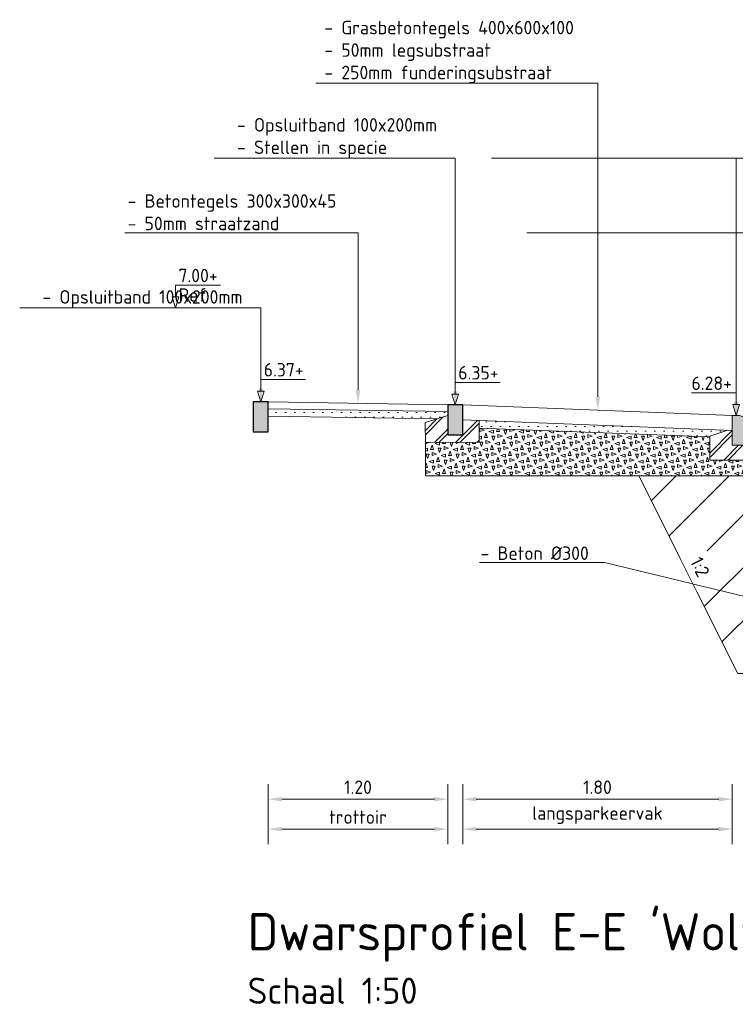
# Model space of a CAD drawing. Header units: metres. Extents: x 155733.7 to 155749.8, y 461848 to 461883.6.
# Tile 1 of 13: x 155733.7 to 155738.5, y 461848 to 461854.5. Entities that reach past the tile are written whole.
import ezdxf
from ezdxf import colors
from ezdxf.entities.mleader import LeaderData, LeaderLine
from ezdxf.math import Vec2, Vec3

# ---------------------------------------------------------------- set-up
doc = ezdxf.new("R2010")
doc.units = ezdxf.units.M
doc.layers.get('0').update_dxf_attribs({"lineweight": 18})
doc.layers.get('Defpoints').update_dxf_attribs({"lineweight": 18})
for name, color, linetype, lineweight in [('N-WE-GW-GROND_ZAND-AD-50', 7, 'Continuous', 18), ('N-WE-GW-OPHOGING-WERK-AD-50', 92, 'Continuous', 18), ('N-WE-OG-HOOGTEPUNT-T18', 10, 'Continuous', 18), ('N-WE-VH-FUNDERING-A-200', 252, 'Continuous', 18), ('N-WE-VH-KANTOPSLUITING_GELEIDEBAND-SD', 20, 'Continuous', 18), ('N-WE-VH-KANTOPSLUITING_OPSLUITBAND-SD', 150, 'Continuous', 25), ('N-WE-VH-VERHARDING-GD', 7, 'Continuous', 18), ('N-WE-VH-VERHARDING_FUNDERING-A-20', 7, 'Continuous', 18), ('X-XX-AL-DETAIL1-GD', 7, 'Continuous', 18), ('X-XX-AL-M', 7, 'Continuous', 18), ('X-XX-AL-PEILMAAT-SD', 7, 'Continuous', 18), ('X-XX-AL-T18', 10, 'Continuous', 18), ('X-XX-AL-T35', 50, 'Continuous', 18), ('X-XX-AL-T50', 130, 'Continuous', 18)]:
    doc.layers.add(name, color=color, linetype=linetype, lineweight=lineweight)
doc.layers.add('X-XX-AL-HOOGTELABEL-S niet printen', color=7, linetype='Continuous', lineweight=18, plot=False)
doc.layers.add('X-XX-AL-HULPLIJN-G', color=210, linetype='Continuous', lineweight=18, plot=False)
doc.styles.add('NLCS-ISO', font='NLCS-ISO.ttf')
doc.styles.add('NLCS-ISO-M50-T18', font='NLCS-ISO.ttf', dxfattribs={"height": 0.09})
doc.styles.add('NLCS-ISO-M50-T35', font='NLCS-ISO.ttf', dxfattribs={"height": 0.175})
doc.styles.add('NLCS-ISO-M50-T50', font='NLCS-ISO.ttf', dxfattribs={"height": 0.25})
doc.dimstyles.new('NLCS-M50-T18-PIJL_L2_H2', dxfattribs={"dimscale": 0.05, "dimtxt": 2.5, "dimasz": 1.8, "dimexe": 2, "dimexo": 2, "dimgap": 0.7, "dimtad": 1, "dimzin": 0, "dimdsep": 46, "dimtxsty": 'NLCS-ISO-M50-T18', "dimcen": 0, "dimdle": 2, "dimclrd": 256, "dimclre": 256, "dimclrt": 10, "dimazin": 0, "dimtfac": 1, "dimtdec": 3, "dimtofl": 0, "dimtmove": 0, "dimatfit": 3, "dimfxl": 2, "dimfxlon": 1, "dimtfillclr": 256, "dimtolj": 1, "dimtzin": 0, "dimlwd": -1, "dimlwe": -1, "dimarcsym": 0})

# ---------------------------------------------------------------- blocks, each defined once
blk = doc.blocks.new('SAL-PEILMAAT_INFRACAD_R01-SOD')
for p, q in [((0, 3), (6, 3)), ((0, 1.44), (0, 3)), ((0.45, 1.44), (-0.45, 1.44)), ((-0.45, 1.44), (0, 0)), ((0.45, 1.44), (0, 0))]:
    blk.add_line(p, q)
at = {"style": 'NLCS-ISO'}
for tag, p in [('...', (0.4, 3.4)), ('REF', (0.4, 0.8))]:
    blk.add_attdef(tag, p, '', height=1.8, dxfattribs=at)
blk = doc.blocks.new('SAL-PEILMAAT_INFRACAD_H01-SOD')
for p, q in [((0, 3), (6, 3)), ((0, 1.44), (0, 3)), ((0.45, 1.44), (-0.45, 1.44)), ((-0.45, 1.44), (0, 0)), ((0.45, 1.44), (0, 0))]:
    blk.add_line(p, q)
at = {"style": 'NLCS-ISO'}
blk.add_attdef('...', (0.4, 3.4), '', height=1.8, dxfattribs=at)
blk = doc.blocks.new('SVH-KANTOPSLUITING_GELEIDEBAND_50_200X200-D')
h = blk.add_hatch(color=254)
h.dxf.hatch_style = 1
h.paths.add_polyline_path([(0, -0.2), (0, -0.005), (0.005, 0), (0.05, 0), (0.2, -0.05), (0.2, -0.2)])
blk.add_lwpolyline([(0, -0.2), (0, -0.005), (0.005, 0), (0.05, 0), (0.2, -0.05), (0.2, -0.2)], close=True)
blk = doc.blocks.new('*D82')
at = {"layer": 'Defpoints', "color": 0, "transparency": 16777216}
for p in [(155735.3849, 461851.9768), (155736.5849, 461851.9568), (155736.5849, 461849.3218)]:
    blk.add_point(p, dxfattribs=at)
at = {"layer": 'X-XX-AL-M', "transparency": 16777216}
for p, q in [((155735.3849, 461849.4218), (155735.3849, 461849.2218)), ((155736.5849, 461849.4218), (155736.5849, 461849.2218)), ((155735.4749, 461849.3218), (155736.4949, 461849.3218))]:
    blk.add_line(p, q, dxfattribs=at)
for points in [[(155735.4749, 461849.3368), (155735.4749, 461849.3068), (155735.3849, 461849.3218)], [(155736.4949, 461849.3368), (155736.4949, 461849.3068), (155736.5849, 461849.3218)]]:
    blk.add_solid(points, dxfattribs=at)
at = {"layer": 'X-XX-AL-M', "color": 10, "transparency": 16777216, "insert": (155735.9849, 461849.4018), "char_height": 0.09, "attachment_point": 5, "style": 'NLCS-ISO-M50-T18', "bg_fill": 3, "box_fill_scale": 1.1, "bg_fill_color": 256, "bg_fill_true_color": 13158600, "bg_fill_transparency": 0}
blk.add_mtext('\\A1;1.20', dxfattribs=at)
blk = doc.blocks.new('*D83')
at = {"layer": 'Defpoints', "color": 0, "transparency": 16777216}
for p in [(155736.6849, 461851.9568), (155738.4846, 461851.8818), (155738.4846, 461849.3218)]:
    blk.add_point(p, dxfattribs=at)
at = {"layer": 'X-XX-AL-M', "transparency": 16777216}
for p, q in [((155736.6849, 461849.4218), (155736.6849, 461849.2218)), ((155738.4846, 461849.4218), (155738.4846, 461849.2218)), ((155736.7749, 461849.3218), (155738.3946, 461849.3218))]:
    blk.add_line(p, q, dxfattribs=at)
for points in [[(155736.7749, 461849.3368), (155736.7749, 461849.3068), (155736.6849, 461849.3218)], [(155738.3946, 461849.3368), (155738.3946, 461849.3068), (155738.4846, 461849.3218)]]:
    blk.add_solid(points, dxfattribs=at)
at = {"layer": 'X-XX-AL-M', "color": 10, "transparency": 16777216, "insert": (155737.5848, 461849.4018), "char_height": 0.09, "attachment_point": 5, "style": 'NLCS-ISO-M50-T18', "bg_fill": 3, "box_fill_scale": 1.1, "bg_fill_color": 256, "bg_fill_true_color": 13158600, "bg_fill_transparency": 0}
blk.add_mtext('\\A1;1.80', dxfattribs=at)
blk = doc.blocks.new('*D92')
at = {"layer": 'Defpoints', "color": 0, "transparency": 16777216}
for p in [(155736.6849, 461851.9568), (155738.4846, 461851.8818), (155736.6849, 461849.1218)]:
    blk.add_point(p, dxfattribs=at)
at = {"layer": 'X-XX-AL-M', "transparency": 16777216}
for p, q in [((155736.6849, 461849.2218), (155736.6849, 461849.0218)), ((155738.4846, 461849.2218), (155738.4846, 461849.0218)), ((155738.3946, 461849.1218), (155736.7749, 461849.1218))]:
    blk.add_line(p, q, dxfattribs=at)
for points in [[(155736.7749, 461849.1368), (155736.7749, 461849.1068), (155736.6849, 461849.1218)], [(155738.3946, 461849.1368), (155738.3946, 461849.1068), (155738.4846, 461849.1218)]]:
    blk.add_solid(points, dxfattribs=at)
at = {"layer": 'X-XX-AL-M', "color": 10, "transparency": 16777216, "insert": (155737.5848, 461849.2153), "char_height": 0.09, "attachment_point": 5, "style": 'NLCS-ISO-M50-T18', "bg_fill": 3, "box_fill_scale": 1.1, "bg_fill_color": 256, "bg_fill_true_color": 13158600, "bg_fill_transparency": 0}
blk.add_mtext('\\A1;langsparkeervak', dxfattribs=at)
blk = doc.blocks.new('*D93')
at = {"layer": 'Defpoints', "color": 0, "transparency": 16777216}
for p in [(155735.3849, 461851.9768), (155736.5849, 461851.9568), (155735.3849, 461849.1218)]:
    blk.add_point(p, dxfattribs=at)
at = {"layer": 'X-XX-AL-M', "transparency": 16777216}
for p, q in [((155735.3849, 461849.2218), (155735.3849, 461849.0218)), ((155736.5849, 461849.2218), (155736.5849, 461849.0218)), ((155736.4949, 461849.1218), (155735.4749, 461849.1218))]:
    blk.add_line(p, q, dxfattribs=at)
for points in [[(155735.4749, 461849.1368), (155735.4749, 461849.1068), (155735.3849, 461849.1218)], [(155736.4949, 461849.1368), (155736.4949, 461849.1068), (155736.5849, 461849.1218)]]:
    blk.add_solid(points, dxfattribs=at)
at = {"layer": 'X-XX-AL-M', "color": 10, "transparency": 16777216, "insert": (155735.9849, 461849.2018), "char_height": 0.09, "attachment_point": 5, "style": 'NLCS-ISO-M50-T18', "bg_fill": 3, "box_fill_scale": 1.1, "bg_fill_color": 256, "bg_fill_true_color": 13158600, "bg_fill_transparency": 0}
blk.add_mtext('\\A1;trottoir', dxfattribs=at)
blk = doc.blocks.new('SVH-KANTOPSLUITING_OPSLUITBAND_100X200-D')
blk.add_hatch(color=254).paths.add_polyline_path([(-0.1, -0.2), (0, -0.2), (0, 0), (-0.1, 0)])
at = {"flags": 128}
blk.add_lwpolyline([(-0.1, -0.2), (0, -0.2), (0, 0), (-0.1, 0)], close=True, dxfattribs=at)

msp = doc.modelspace()

# ---------------------------------------------------------------- hatches: boundary and pattern name
at = {"layer": 'N-WE-GW-GROND_ZAND-AD-50', "ltscale": 0.2, "transparency": 33554687}
h = msp.add_hatch(dxfattribs=at)
h.set_pattern_fill('AGW-GROND_ZAND_CUNETZAND-SOD', color=256, scale=0.05, pattern_type=2)
h.set_pattern_definition([(0, (0, -3.407273), (0.03125, 0.03125), [0, -0.0625])])
h.paths.add_polyline_path([(155735.3849, 461851.9318), (155735.3849, 461851.8818), (155736.5111, 461851.8631), (155736.5849, 461851.8874), (155736.5849, 461851.9118)])
h = msp.add_hatch(dxfattribs=at)
h.set_pattern_fill('AGW-GROND_ZAND_CUNETZAND-SOD', color=256, scale=0.05, pattern_type=2)
h.set_pattern_definition([(0, (0, 0), (0.03125, 0.03125), [0, -0.0625])])
h.paths.add_polyline_path([(155738.3346, 461851.7427), (155738.3346, 461851.7476), (155738.4556, 461851.7881), (155736.7942, 461851.8525), (155736.7943, 461851.8025)])
at = {"layer": 'N-WE-GW-OPHOGING-WERK-AD-50'}
h = msp.add_hatch(dxfattribs=at)
h.set_pattern_fill('AGW-WERK_AANVULLEN-SOD', color=256, scale=0.05, pattern_type=2)
h.set_pattern_definition([(45, (0, -3.40727), (-0.1767766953, 0.1767766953), [])])
h.paths.add_polyline_path([(155741.4716, 461850.0568, -1), (155740.8316, 461850.0568, -1)], flags=16)
h.paths.add_polyline_path([(155741.4016, 461850.0568, -1), (155740.9016, 461850.0568, -1)], flags=0)
h.paths.add_polyline_path([(155741.1741, 461849.8788), (155741.1516, 461849.8068), (155741.1291, 461849.8788)], flags=0)
h.paths.add_polyline_path([(155739.4316, 461850.5668, -1), (155739.0216, 461850.5668, -1)], flags=16)
h.paths.add_polyline_path([(155739.3766, 461850.5668, -1), (155739.0766, 461850.5668, -1)], flags=0)
h.paths.add_polyline_path([(155739.2491, 461850.4888), (155739.2266, 461850.4168), (155739.2041, 461850.4888)], flags=0)
h.paths.add_polyline_path([(155739.2241, 461850.5643), (155739.5391, 461850.5643), (155739.5391, 461850.6993), (155739.2241, 461850.6993)], flags=24)
h.paths.add_polyline_path([(155741.1491, 461849.9543), (155741.4821, 461849.9543), (155741.4821, 461850.0893), (155741.1491, 461850.0893)], flags=24)
h.paths.add_polyline_path([(155738.5846, 461851.4828), (155737.8611, 461851.4828), (155738.5216, 461850.1618), (155739.9754, 461850.1618), (155740.2879, 461849.5368), (155741.9716, 461849.5368), (155742.8856, 461851.3648), (155738.5846, 461851.3648)])
at = {"layer": 'N-WE-VH-FUNDERING-A-200'}
h = msp.add_hatch(dxfattribs=at)
h.set_pattern_fill('AVH-FUNDERING_GRANULAAT_BETON-SOD', color=256, scale=0.02, pattern_type=2)
h.set_pattern_definition([(0, (155736.589856, 461881.018317), (0.08, 0.04), [0.02, -0.18]), (18.43495, (155736.599856, 461880.978317), (0.079999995, 0.0400000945), [0.0316228, -0.6008328]), (71.56505, (155736.589856, 461881.01832), (0.06000004, -0.02000002), [0.0316228, -0.0316228]), (90, (155736.599856, 461880.978317), (-0.04, 0.08), [0.02, -0.18]), (108.43495, (155736.609856, 461881.018317), (-0.0400000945, 0.079999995), [0.0316228, -0.6008328]), (161.56505, (155736.569856, 461881.00832), (0.02000002, 0.06000004), [0.0316228, -0.0316228]), (180, (155736.579856, 461880.988317), (-0.08, -0.04), [0.02, -0.18]), (198.43495, (155736.569856, 461881.028317), (-0.079999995, -0.0400000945), [0.0316228, -0.6008328]), (270, (155736.569856, 461881.028317), (0.04, -0.08), [0.02, -0.18]), (288.43495, (155736.559856, 461880.988317), (0.0400000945, -0.079999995), [0.0316228, -0.6008328])])
h.paths.add_polyline_path([(155738.5846, 461851.4828), (155738.5846, 461851.5873), (155738.3346, 461851.5868), (155738.3346, 461851.7427), (155736.7943, 461851.8025), (155736.7943, 461851.7076), (155736.4349, 461851.7068), (155736.4349, 461851.4828)])
at = {"layer": 'N-WE-VH-VERHARDING_FUNDERING-A-20'}
h = msp.add_hatch(dxfattribs=at)
h.set_pattern_fill('AVH-FUNDERING_SCHUIMBETON-SO', color=256, scale=0.02, angle=0.21518, pattern_type=2)
h.set_pattern_definition([(45.215183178, (10803.09543, 49759.43444), (-0.070975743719, 0.07044461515), []), (45.215183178, (10803.09553, 49759.40644), (-0.070975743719, 0.07044461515), [])])
h.paths.add_polyline_path([(155738.6846, 461851.7568), (155738.7938, 461851.7546), (155738.7941, 461851.5876), (155738.3346, 461851.5868), (155738.3346, 461851.7476), (155738.4556, 461851.7881), (155738.4846, 461851.787), (155738.4846, 461851.6868), (155738.6846, 461851.6868)])

# ---------------------------------------------------------------- linework, layer by layer
at = {"layer": 'N-WE-VH-VERHARDING-GD', "flags": 128}
msp.add_lwpolyline([(155738.6846, 461851.7568), (155738.6846, 461851.6868), (155738.4846, 461851.6868), (155738.4846, 461851.787), (155738.4556, 461851.7881), (155738.3346, 461851.7476), (155738.3346, 461851.5868), (155738.7941, 461851.5876), (155738.7938, 461851.7546)], close=True, dxfattribs=at)
at = {"layer": 'X-XX-AL-DETAIL1-GD', "flags": 128}
for points in [[(155735.3849, 461851.9768), (155736.5849, 461851.9568)], [(155736.6849, 461851.9568), (155738.4896, 461851.8868)], [(155735.3849, 461851.9318), (155736.5849, 461851.9118)], [(155735.3849, 461851.8818), (155736.5111, 461851.8631)], [(155736.6849, 461851.8568), (155738.4846, 461851.787)], [(155736.7943, 461851.8025), (155738.3346, 461851.7427)], [(155742.8856, 461851.3648), (155741.9716, 461849.5368), (155740.2879, 461849.5368), (155739.9754, 461850.1618), (155738.5216, 461850.1618), (155737.8611, 461851.4828)]]:
    msp.add_lwpolyline(points, dxfattribs=at)
at = {"layer": 'X-XX-AL-HULPLIJN-G', "flags": 128}
msp.add_lwpolyline([(155736.6829, 461851.8068), (155736.6849, 461851.8067)], dxfattribs=at)

# ---------------------------------------------------------------- block references
at = {"layer": 'N-WE-VH-KANTOPSLUITING_GELEIDEBAND-SD'}
msp.add_blockref('SVH-KANTOPSLUITING_GELEIDEBAND_50_200X200-D', (155738.4846, 461851.8868), dxfattribs=at)
at = {"layer": 'X-XX-AL-HOOGTELABEL-S niet printen', "xscale": 0.05, "yscale": 0.05, "zscale": 0.05}
msp.add_blockref('SAL-PEILMAAT_INFRACAD_R01-SOD', (155734.7654, 461852.6068), dxfattribs=at).add_auto_attribs({'...': '7.00+', 'REF': 'Ref'})
at = {"layer": 'X-XX-AL-PEILMAAT-SD', "xscale": 0.05, "yscale": 0.05, "zscale": 0.05}
for p, values in [((155735.3349, 461851.9768), {'...': '6.37+'}), ((155736.6349, 461851.9568), {'...': '6.35+'})]:
    msp.add_blockref('SAL-PEILMAAT_INFRACAD_H01-SOD', p, dxfattribs=at).add_auto_attribs(values)
at = {"layer": 'X-XX-AL-PEILMAAT-SD'}
ref = msp.add_blockref('SAL-PEILMAAT_INFRACAD_H01-SOD', (155738.5121, 461851.8868), dxfattribs=dict(at, xscale=-0.05, yscale=0.05, zscale=0.05))
ref.add_attrib('...', '6.28+', (155738.2131, 461852.0568), dxfattribs={"layer": '0', "height": 0.09, "style": 'NLCS-ISO'})

# ---------------------------------------------------------------- texts
at = {"layer": 'X-XX-AL-T35', "insert": (155735.2476, 461848.1289), "char_height": 0.175, "attachment_point": 1, "style": 'NLCS-ISO-M50-T35'}
msp.add_mtext_dynamic_manual_height_columns('Schaal 1:50', width=5.387368, gutter_width=1.75, heights=[0], dxfattribs=at)
at = {"layer": 'X-XX-AL-T50', "insert": (155735.2476, 461848.5607), "char_height": 0.25, "attachment_point": 1, "style": 'NLCS-ISO-M50-T50'}
msp.add_mtext_dynamic_manual_height_columns("Dwarsprofiel E-E 'Wolvenstraat' ", width=9.977234, gutter_width=2.5, heights=[0], dxfattribs=at)

# ---------------------------------------------------------------- leaders
at = {"layer": 'N-WE-OG-HOOGTEPUNT-T18'}
ml = msp.add_multileader_mtext('Standard', dxfattribs=at)
ml.set_content('- Grasbetontegels 400x600x100\\P- 50mm legsubstraat\\P- 250mm funderingsubstraat', color=256, style='NLCS-ISO-M50-T18')
ml.set_leader_properties(color=256, linetype='ByLayer', lineweight=-1)
ml.build(insert=Vec2(0, 0))
ml.multileader.update_dxf_attribs({"text_left_attachment_type": 5, "text_right_attachment_type": 5, "dogleg_length": 0.09, "arrow_head_size": 0.09})
ctx = ml.context
ctx.base_point, ctx.char_height, ctx.arrow_head_size, ctx.landing_gap_size, ctx.plane_origin = Vec3(155735.7603, 461854.1068), 0.09, 0.09, 0, Vec3(302225.197, 37927.3875)
ctx.left_attachment, ctx.right_attachment = 5, 5
notes = []
notes.append((ctx, [(0, (1, 1, 0), (155737.5873, 461854.1068), (-1, 0), 0.09, [(0, [(155737.5873, 461851.9218)], 0, [])])]))
ctx.mtext.insert, ctx.mtext.flow_direction = Vec3(155735.7603, 461854.5238), 5
ml = msp.add_multileader_mtext('Standard', dxfattribs=at)
ml.set_content('- Geleideband 50/200x200mm\\P- Stellen in specie', color=256, style='NLCS-ISO-M50-T18')
ml.set_leader_properties(color=256, linetype='ByLayer', lineweight=-1)
ml.build(insert=Vec2(0, 0))
ml.multileader.update_dxf_attribs({"text_left_attachment_type": 5, "text_right_attachment_type": 5, "dogleg_length": 0.09, "arrow_head_size": 0.09})
ctx = ml.context
ctx.base_point, ctx.char_height, ctx.arrow_head_size, ctx.landing_gap_size, ctx.plane_origin = Vec3(155738.6021, 461853.6068), 0.09, 0.09, 0, Vec3(9250.9023, 37927.3525)
ctx.left_attachment, ctx.right_attachment = 5, 5
notes.append((ctx, [(0, (1, 1, 0), (155738.5121, 461853.6068), (1, 0), 0.09, [(0, [(155738.5121, 461851.8868)], 0, [])])]))
ctx.mtext.insert, ctx.mtext.flow_direction = Vec3(155738.6021, 461853.8738), 5
ml = msp.add_multileader_mtext('Standard', dxfattribs=at)
ml.set_content('- 1 strek SBS keiformaat, rood\\P- Stellen in specie', color=256, style='NLCS-ISO-M50-T18')
ml.set_leader_properties(color=256, linetype='ByLayer', lineweight=-1)
ml.build(insert=Vec2(0, 0))
ml.multileader.update_dxf_attribs({"text_left_attachment_type": 5, "text_right_attachment_type": 5, "dogleg_length": 0.09, "arrow_head_size": 0.09})
ctx = ml.context
ctx.base_point, ctx.char_height, ctx.arrow_head_size, ctx.landing_gap_size, ctx.plane_origin = Vec3(155738.829, 461853.1068), 0.09, 0.09, 0, Vec3(9251.1292, 37927.3014)
ctx.left_attachment, ctx.right_attachment = 5, 5
notes.append((ctx, [(0, (1, 1, 0), (155738.739, 461853.1068), (1, 0), 0.09, [(0, [(155738.739, 461851.8357)], 0, [])])]))
ctx.mtext.insert, ctx.mtext.flow_direction = Vec3(155738.829, 461853.3738), 5
for ctx, leaders in notes:
    for number, flags, end, landing, length, lines in leaders:
        leader = LeaderData()
        leader.index, (leader.has_last_leader_line, leader.has_dogleg_vector, leader.attachment_direction) = number, flags
        leader.last_leader_point, leader.dogleg_vector, leader.dogleg_length = Vec3(end), Vec3(landing), length
        for number, points, colour, breaks in lines:
            line = LeaderLine()
            line.index, line.vertices, line.color, line.breaks = number, Vec3.list(points), colors.encode_raw_color(colour), breaks
            leader.lines.append(line)
        ctx.leaders.append(leader)

# ---------------------------------------------------------------- next in the draw order: dimensions: what is measured, and where the dimension line sits
at = {"layer": 'X-XX-AL-M'}
for base, p1, p2, picture, middle in [((155736.5849, 461849.3218), (155735.3849, 461851.9768), (155736.5849, 461851.9568), '*D82', (155735.9849, 461849.4018)), ((155738.4846, 461849.3218), (155736.6849, 461851.9568), (155738.4846, 461851.8818), '*D83', (155737.5848, 461849.4018))]:
    dim = msp.add_linear_dim(base=base, p1=p1, p2=p2, dimstyle='NLCS-M50-T18-PIJL_L2_H2', override={"dimtfill": 1}, dxfattribs=at)
    dim.commit()
    dim.dimension.update_dxf_attribs({"geometry": picture, "text_midpoint": middle})

# ---------------------------------------------------------------- next in the draw order: dimensions: what is measured, and where the dimension line sits
for base, p1, p2, text, picture, middle in [((155735.3849, 461849.1218), (155736.5849, 461851.9568), (155735.3849, 461851.9768), 'trottoir', '*D93', (155735.9849, 461849.2018)), ((155736.6849, 461849.1218), (155738.4846, 461851.8818), (155736.6849, 461851.9568), 'langsparkeervak', '*D92', (155737.5848, 461849.2153))]:
    dim = msp.add_linear_dim(base=base, p1=p1, p2=p2, text=text, dimstyle='NLCS-M50-T18-PIJL_L2_H2', override={"dimtfill": 1}, dxfattribs=at)
    dim.commit()
    dim.dimension.update_dxf_attribs({"geometry": picture, "text_midpoint": middle})

# ---------------------------------------------------------------- next in the draw order: hatches: boundary and pattern name
at = {"layer": 'N-WE-VH-VERHARDING_FUNDERING-A-20'}
h = msp.add_hatch(dxfattribs=at)
h.set_pattern_fill('AVH-FUNDERING_SCHUIMBETON-SO', color=256, scale=0.02, angle=0.21518, pattern_type=2)
h.set_pattern_definition([(45.215183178, (10801.7281, 49759.55444), (-0.070975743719, 0.07044461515), []), (45.215183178, (10801.72821, 49759.52644), (-0.070975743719, 0.07044461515), [])])
h.paths.add_polyline_path([(155736.6849, 461851.8568), (155736.7942, 461851.8525), (155736.7943, 461851.7076), (155736.4349, 461851.7068), (155736.4346, 461851.8384), (155736.5849, 461851.8868), (155736.5849, 461851.7568), (155736.6849, 461851.7568)])

# ---------------------------------------------------------------- next in the draw order: linework, layer by layer
at = {"layer": 'N-WE-VH-VERHARDING-GD', "flags": 128}
msp.add_lwpolyline([(155736.6849, 461851.8568), (155736.6849, 461851.7568), (155736.5849, 461851.7568), (155736.5849, 461851.8868), (155736.4346, 461851.8384), (155736.4349, 461851.7068), (155736.7943, 461851.7076), (155736.7942, 461851.8525)], close=True, dxfattribs=at)
at = {"layer": 'X-XX-AL-DETAIL1-GD', "flags": 128}
msp.add_lwpolyline([(155736.4349, 461851.7068), (155736.4349, 461851.4828), (155738.5846, 461851.4828)], dxfattribs=at)

# ---------------------------------------------------------------- next in the draw order: block references
at = {"layer": 'N-WE-VH-KANTOPSLUITING_OPSLUITBAND-SD'}
for p in [(155735.3849, 461851.9768), (155736.6849, 461851.9568)]:
    msp.add_blockref('SVH-KANTOPSLUITING_OPSLUITBAND_100X200-D', p, dxfattribs=at)

# ---------------------------------------------------------------- next in the draw order: texts
at = {"layer": 'X-XX-AL-T18', "insert": (155738.2806, 461850.9518), "char_height": 0.09, "attachment_point": 1, "rotation": 296.56505, "style": 'NLCS-ISO-M50-T18', "bg_fill": 3, "box_fill_scale": 1.5, "bg_fill_color": 256, "bg_fill_transparency": 0}
msp.add_mtext_dynamic_manual_height_columns('1:2', width=0.159586, gutter_width=0.45, heights=[0], dxfattribs=at)

# ---------------------------------------------------------------- next in the draw order: leaders
at = {"layer": 'N-WE-OG-HOOGTEPUNT-T18'}
ml = msp.add_multileader_mtext('Standard', dxfattribs=at)
ml.set_content('- Opsluitband 100x200mm\\P- Stellen in specie', color=256, style='NLCS-ISO-M50-T18')
ml.set_leader_properties(color=256, linetype='ByLayer', lineweight=-1)
ml.build(insert=Vec2(0, 0))
ml.multileader.update_dxf_attribs({"text_left_attachment_type": 5, "text_right_attachment_type": 5, "dogleg_length": 0.09, "arrow_head_size": 0.09})
ctx = ml.context
ctx.base_point, ctx.char_height, ctx.arrow_head_size, ctx.landing_gap_size, ctx.plane_origin = Vec3(155735.1769, 461853.6068), 0.09, 0.09, 0, Vec3(302224.2447, 37927.4225)
ctx.left_attachment, ctx.right_attachment = 5, 5
notes = []
notes.append((ctx, [(0, (1, 1, 0), (155736.6349, 461853.6068), (-1, 0), 0.09, [(0, [(155736.6349, 461851.9568)], 0, [])])]))
ctx.mtext.insert, ctx.mtext.flow_direction = Vec3(155735.1769, 461853.8738), 5
ml = msp.add_multileader_mtext('Standard', dxfattribs=at)
ml.set_content('- Betontegels 300x300x45\\P- 50mm straatzand', color=256, style='NLCS-ISO-M50-T18')
ml.set_leader_properties(color=256, linetype='ByLayer', lineweight=-1)
ml.build(insert=Vec2(0, 0))
ml.multileader.update_dxf_attribs({"text_left_attachment_type": 5, "text_right_attachment_type": 5, "dogleg_length": 0.09, "arrow_head_size": 0.09})
ctx = ml.context
ctx.base_point, ctx.char_height, ctx.arrow_head_size, ctx.landing_gap_size, ctx.plane_origin = Vec3(155734.4459, 461853.1068), 0.09, 0.09, 0, Vec3(302223.5947, 37927.4325)
ctx.left_attachment, ctx.right_attachment = 5, 5
notes.append((ctx, [(0, (1, 1, 0), (155735.9849, 461853.1068), (-1, 0), 0.09, [(0, [(155735.9849, 461851.9668)], 0, [])])]))
ctx.mtext.insert, ctx.mtext.flow_direction = Vec3(155734.4459, 461853.3648), 5
ml = msp.add_multileader_mtext('Standard', dxfattribs=at)
ml.set_content('- Opsluitband 100x200mm', color=256, style='NLCS-ISO-M50-T18')
ml.set_leader_properties(color=256, linetype='ByLayer', lineweight=-1)
ml.build(insert=Vec2(0, 0))
ml.multileader.update_dxf_attribs({"text_left_attachment_type": 5, "text_right_attachment_type": 5, "dogleg_length": 0.09, "arrow_head_size": 0.09})
ctx = ml.context
ctx.base_point, ctx.char_height, ctx.arrow_head_size, ctx.landing_gap_size, ctx.plane_origin = Vec3(155733.8769, 461852.6068), 0.09, 0.09, 0, Vec3(302222.9447, 37927.4425)
ctx.left_attachment, ctx.right_attachment = 5, 5
notes.append((ctx, [(0, (1, 1, 0), (155735.3349, 461852.6068), (-1, 0), 0.09, [(0, [(155735.3349, 461851.9768)], 0, [])])]))
ctx.mtext.insert, ctx.mtext.flow_direction = Vec3(155733.8769, 461852.7238), 5
for ctx, leaders in notes:
    for number, flags, end, landing, length, lines in leaders:
        leader = LeaderData()
        leader.index, (leader.has_last_leader_line, leader.has_dogleg_vector, leader.attachment_direction) = number, flags
        leader.last_leader_point, leader.dogleg_vector, leader.dogleg_length = Vec3(end), Vec3(landing), length
        for number, points, colour, breaks in lines:
            line = LeaderLine()
            line.index, line.vertices, line.color, line.breaks = number, Vec3.list(points), colors.encode_raw_color(colour), breaks
            leader.lines.append(line)
        ctx.leaders.append(leader)

# ---------------------------------------------------------------- next in the draw order: leaders
ml = msp.add_multileader_mtext('Standard', dxfattribs=at)
ml.set_content('- Beton %%C300', color=256, style='NLCS-ISO-M50-T18')
ml.set_leader_properties(color=256, linetype='ByLayer', lineweight=-1)
ml.build(insert=Vec2(0, 0))
ml.multileader.update_dxf_attribs({"text_left_attachment_type": 5, "text_right_attachment_type": 5, "dogleg_length": 0.09, "arrow_head_size": 0.09})
ctx = ml.context
ctx.base_point, ctx.char_height, ctx.arrow_head_size, ctx.landing_gap_size, ctx.plane_origin = Vec3(155736.8035, 461850.9028), 0.09, 0.09, 0, Vec3(302225.2413, 37925.3435)
ctx.left_attachment, ctx.right_attachment = 5, 5
notes = []
notes.append((ctx, [(0, (1, 1, 0), (155737.6315, 461850.9028), (-1, 0), 0.09, [(0, [(155739.0216, 461850.5668)], 0, [])])]))
ctx.mtext.insert, ctx.mtext.flow_direction = Vec3(155736.8035, 461851.0108), 5
for ctx, leaders in notes:
    for number, flags, end, landing, length, lines in leaders:
        leader = LeaderData()
        leader.index, (leader.has_last_leader_line, leader.has_dogleg_vector, leader.attachment_direction) = number, flags
        leader.last_leader_point, leader.dogleg_vector, leader.dogleg_length = Vec3(end), Vec3(landing), length
        for number, points, colour, breaks in lines:
            line = LeaderLine()
            line.index, line.vertices, line.color, line.breaks = number, Vec3.list(points), colors.encode_raw_color(colour), breaks
            leader.lines.append(line)
        ctx.leaders.append(leader)

doc.saveas('drawing.dxf')
